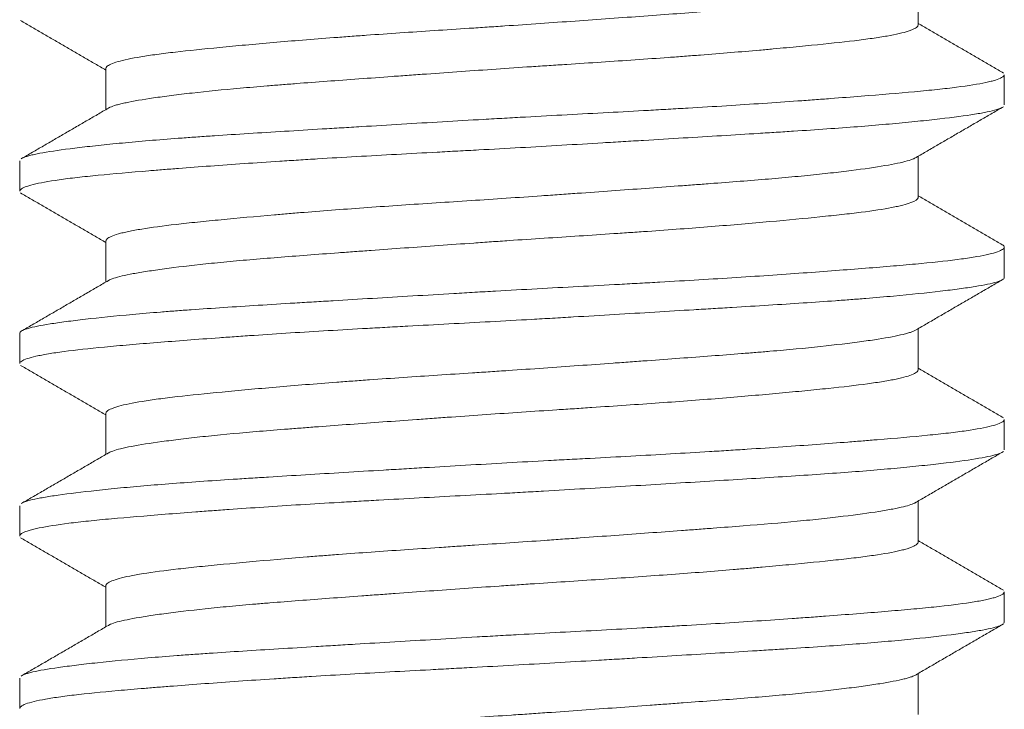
# Model space of a CAD drawing. Header units: millimetres. Extents: x 25 to 1460, y 35 to 806.
# Tile 41 of 46: x 851.77 to 855.77, y 442.68 to 445.48. Entities that reach past the tile are written whole.
import ezdxf

# ---------------------------------------------------------------- set-up
doc = ezdxf.new("R2010")
doc.units = ezdxf.units.MM
doc.layers.add('1', color=7, linetype='Continuous', true_color=0xffffff)

msp = doc.modelspace()

# ---------------------------------------------------------------- linework, layer by layer
at = {"layer": '1', "color": 155, "linetype": 'Continuous', "lineweight": 18}
for p, q in [((855.4177, 445.4558), (855.4177, 445.6228)), ((852.1177, 445.2795), (852.1177, 445.1125)), ((855.7677, 445.1313), (855.7677, 445.2536)), ((851.7677, 444.9037), (851.7677, 444.7817)), ((855.4177, 444.7562), (855.4177, 444.9228)), ((852.1177, 444.579), (852.1177, 444.4125)), ((855.7677, 444.4315), (855.7677, 444.5542)), ((855.4177, 444.0558), (855.4177, 444.2228)), ((851.7677, 444.2037), (851.7677, 444.0811)), ((852.1177, 443.8795), (852.1177, 443.7125)), ((855.7677, 443.7316), (855.7677, 443.8536)), ((851.7677, 443.504), (851.7677, 443.3817)), ((855.4177, 443.3559), (855.4177, 443.5228)), ((852.1177, 443.1792), (852.1177, 443.0125)), ((855.7677, 443.0312), (855.7677, 443.1539)), ((855.7677, 443.0308), (855.7665, 443.0272)), ((855.4177, 442.6561), (855.4177, 442.8228)), ((851.7677, 442.8036), (851.7677, 442.6815))]:
    msp.add_line(p, q, dxfattribs=at)
for points, knots in [([(855.4069, 445.6165), (855.3964, 445.6105), (855.3786, 445.6047), (855.3465, 445.5971), (855.3393, 445.5955), (855.3239, 445.5924), (855.3157, 445.5908), (855.2898, 445.5859), (855.2706, 445.5827), (855.2076, 445.573), (855.1583, 445.5663), (855.0873, 445.5579), (855.0726, 445.5562), (855.0425, 445.5528), (855.0271, 445.5511), (854.9798, 445.5461), (854.9468, 445.5429), (854.8437, 445.5333), (854.7693, 445.5271), (854.6689, 445.5192), (854.6486, 445.5176), (854.6075, 445.5145), (854.5867, 445.5129), (854.5238, 445.5082), (854.4382, 445.5018), (854.3493, 445.4953), (854.2586, 445.4887), (854.2124, 445.4854), (854.0716, 445.4752), (853.977, 445.4685), (853.8341, 445.4585), (853.7863, 445.4552), (853.7144, 445.4504), (853.6904, 445.4488), (853.6423, 445.4456), (853.6181, 445.4441), (853.498, 445.4362), (853.4041, 445.43), (853.2664, 445.4207), (853.1983, 445.416), (853.1315, 445.4111), (853.0872, 445.4079), (853.0652, 445.4062), (852.9569, 445.398), (852.875, 445.3914), (852.7591, 445.3813), (852.7029, 445.3763), (852.6494, 445.3713), (852.6143, 445.368), (852.5971, 445.3664), (852.5135, 445.3583), (852.4534, 445.3521), (852.3732, 445.3428), (852.3482, 445.3397), (852.3131, 445.3349), (852.3019, 445.3333), (852.2803, 445.3301), (852.27, 445.3285), (852.2211, 445.3204), (852.1901, 445.3139), (852.1553, 445.3038), (852.1457, 445.3005), (852.1344, 445.2954), (852.1311, 445.2937), (852.1256, 445.2903), (852.1234, 445.2886), (852.1189, 445.2841), (852.1176, 445.2813), (852.1177, 445.2786)], [0, 0, 0, 0, 0.054788, 0.054788, 0.069176, 0.069176, 0.083564, 0.083564, 0.112339, 0.112339, 0.16989, 0.16989, 0.184277, 0.184277, 0.198665, 0.198665, 0.22744, 0.22744, 0.284991, 0.284991, 0.299378, 0.299378, 0.313766, 0.313766, 0.342541, 0.371317, 0.371317, 0.400092, 0.400092, 0.457643, 0.457643, 0.486418, 0.486418, 0.500806, 0.500806, 0.515193, 0.515193, 0.572744, 0.572744, 0.601519, 0.615907, 0.615907, 0.630295, 0.630295, 0.687845, 0.687845, 0.716621, 0.731008, 0.731008, 0.745396, 0.745396, 0.802947, 0.802947, 0.831722, 0.831722, 0.84611, 0.84611, 0.860497, 0.860497, 0.918048, 0.918048, 0.946823, 0.946823, 0.961211, 0.961211, 0.975599, 0.975599, 1, 1, 1, 1]), ([(852.1297, 445.1194), (852.1311, 445.1202), (852.1327, 445.121), (852.1412, 445.1249), (852.1544, 445.1295), (852.1723, 445.1342), (852.1852, 445.1373), (852.1922, 445.1389), (852.2296, 445.1468), (852.267, 445.1532), (852.3341, 445.163), (852.3583, 445.1663), (852.4105, 445.173), (852.4387, 445.1764), (852.5272, 445.1864), (852.5921, 445.1929), (852.6981, 445.2024), (852.7349, 445.2055), (852.7923, 445.2102), (852.8119, 445.2118), (852.8515, 445.2149), (852.8716, 445.2165), (852.973, 445.2243), (853.0576, 445.2306), (853.1899, 445.2402), (853.2349, 445.2435), (853.3038, 445.2485), (853.327, 445.2502), (853.3735, 445.2535), (853.3968, 445.2552), (853.5135, 445.2636), (853.6079, 445.2703), (853.7507, 445.2801), (853.7985, 445.2834), (853.8706, 445.2882), (853.8946, 445.2897), (853.9424, 445.2929), (853.9662, 445.2944), (854.0845, 445.3022), (854.1773, 445.3083), (854.3136, 445.3177), (854.3585, 445.3209), (854.4252, 445.3257), (854.4472, 445.3274), (854.4906, 445.3306), (854.512, 445.3322), (854.6177, 445.3404), (854.6978, 445.3471), (854.7923, 445.3554), (854.8109, 445.3571), (854.8476, 445.3604), (854.8657, 445.3621), (854.9189, 445.367), (854.9528, 445.3703), (855.0493, 445.3798), (855.1072, 445.3859), (855.1714, 445.3937), (855.1839, 445.3953), (855.2079, 445.3984), (855.2195, 445.4), (855.2529, 445.4048), (855.2732, 445.408), (855.328, 445.4176), (855.3568, 445.4242), (855.3829, 445.4326), (855.3877, 445.4343), (855.3961, 445.4376), (855.3999, 445.4393), (855.4095, 445.4444), (855.4137, 445.4477), (855.417, 445.4527), (855.4176, 445.4543), (855.4177, 445.4559)], [0, 0, 0, 0, 0.007366, 0.007366, 0.036142, 0.050529, 0.050529, 0.064917, 0.064917, 0.122468, 0.122468, 0.151243, 0.151243, 0.180018, 0.180018, 0.237569, 0.237569, 0.266344, 0.266344, 0.280732, 0.280732, 0.29512, 0.29512, 0.35267, 0.35267, 0.381446, 0.381446, 0.395833, 0.395833, 0.410221, 0.410221, 0.467772, 0.467772, 0.496547, 0.496547, 0.510935, 0.510935, 0.525322, 0.525322, 0.582873, 0.582873, 0.611648, 0.611648, 0.626036, 0.626036, 0.640424, 0.640424, 0.697974, 0.697974, 0.712362, 0.712362, 0.72675, 0.72675, 0.755525, 0.755525, 0.813076, 0.813076, 0.827463, 0.827463, 0.841851, 0.841851, 0.870626, 0.870626, 0.928177, 0.928177, 0.942564, 0.942564, 0.956952, 0.956952, 0.985727, 0.985727, 1, 1, 1, 1]), ([(851.7781, 444.9153), (851.782, 444.9174), (851.787, 444.9194), (851.7977, 444.923), (851.8028, 444.9245), (851.8141, 444.9274), (851.8204, 444.929), (851.8411, 444.9335), (851.8571, 444.9365), (851.9118, 444.9457), (851.957, 444.9519), (852.0243, 444.96), (852.0383, 444.9616), (852.0674, 444.9648), (852.0825, 444.9665), (852.1295, 444.9714), (852.1626, 444.9747), (852.2672, 444.9845), (852.3439, 444.9909), (852.4485, 444.9986), (852.4698, 445.0001), (852.5134, 445.0032), (852.5357, 445.0047), (852.6037, 445.0092), (852.6501, 445.0122), (852.7929, 445.0213), (852.8924, 445.0273), (853.0224, 445.0352), (853.0487, 445.0368), (853.1018, 445.04), (853.1286, 445.0416), (853.2099, 445.0465), (853.2644, 445.0498), (853.429, 445.0596), (853.5401, 445.0662), (853.6807, 445.0743), (853.7089, 445.0759), (853.7655, 445.0791), (853.7939, 445.0807), (853.8792, 445.0854), (853.9356, 445.0884), (854.1035, 445.0974), (854.2136, 445.1033), (854.349, 445.1108), (854.3759, 445.1123), (854.4296, 445.1154), (854.4564, 445.117), (854.5361, 445.1216), (854.588, 445.1248), (854.74, 445.1343), (854.8366, 445.1408), (854.9513, 445.149), (854.9739, 445.1506), (855.0186, 445.1539), (855.0407, 445.1555), (855.1057, 445.1605), (855.1472, 445.1637), (855.2662, 445.1731), (855.3383, 445.179), (855.4194, 445.1865), (855.4352, 445.188), (855.4658, 445.1911), (855.4807, 445.1926), (855.5237, 445.1972), (855.55, 445.2002), (855.6225, 445.2095), (855.662, 445.2159), (855.7002, 445.224), (855.7073, 445.2256), (855.7204, 445.2289), (855.7264, 445.2306), (855.7425, 445.2356), (855.7508, 445.2389), (855.7639, 445.2462), (855.7676, 445.2501), (855.7677, 445.2539)], [0, 0, 0, 0, 0.019162, 0.019162, 0.033088, 0.033088, 0.047014, 0.047014, 0.074866, 0.074866, 0.13057, 0.13057, 0.144496, 0.144496, 0.158422, 0.158422, 0.186275, 0.186275, 0.241979, 0.241979, 0.255905, 0.255905, 0.269831, 0.269831, 0.297683, 0.297683, 0.353387, 0.353387, 0.367313, 0.367313, 0.381239, 0.381239, 0.409091, 0.409091, 0.464795, 0.464795, 0.478721, 0.478721, 0.492647, 0.492647, 0.520499, 0.520499, 0.576203, 0.576203, 0.590129, 0.590129, 0.604055, 0.604055, 0.631907, 0.631907, 0.687611, 0.687611, 0.701537, 0.701537, 0.715463, 0.715463, 0.743316, 0.743316, 0.79902, 0.79902, 0.812946, 0.812946, 0.826872, 0.826872, 0.854724, 0.854724, 0.910428, 0.910428, 0.924354, 0.924354, 0.93828, 0.93828, 0.966132, 0.966132, 1, 1, 1, 1]), ([(855.7579, 445.1203), (855.7512, 445.1167), (855.7412, 445.1131), (855.7165, 445.1066), (855.703, 445.1036), (855.679, 445.099), (855.6704, 445.0975), (855.6522, 445.0944), (855.6425, 445.0928), (855.5915, 445.0851), (855.5422, 445.0788), (855.4556, 445.069), (855.4247, 445.0658), (855.375, 445.0608), (855.3578, 445.0592), (855.3228, 445.0559), (855.3049, 445.0542), (855.2131, 445.0461), (855.1331, 445.0399), (855.0034, 445.0308), (854.9585, 445.0278), (854.8886, 445.0233), (854.8649, 445.0218), (854.817, 445.0187), (854.7928, 445.0172), (854.6707, 445.0096), (854.5691, 445.0035), (854.4109, 444.9939), (854.3572, 444.9907), (854.2751, 444.9858), (854.2475, 444.9841), (854.1923, 444.9808), (854.1646, 444.9792), (854.0261, 444.9709), (853.9144, 444.9643), (853.7456, 444.9548), (853.6892, 444.9517), (853.6042, 444.9471), (853.5758, 444.9456), (853.5194, 444.9426), (853.4914, 444.9411), (853.352, 444.9336), (853.2429, 444.9277), (853.0827, 444.9186), (853.0299, 444.9155), (852.9517, 444.9107), (852.9257, 444.9091), (852.8746, 444.9059), (852.8494, 444.9043), (852.7251, 444.8963), (852.631, 444.8898), (852.4976, 444.88), (852.4545, 444.8767), (852.3918, 444.8719), (852.3713, 444.8703), (852.3312, 444.8671), (852.3117, 444.8655), (852.2165, 444.8578), (852.1479, 444.8519), (852.0564, 444.8429), (852.0278, 444.8399), (851.9879, 444.8353), (851.9751, 444.8337), (851.9506, 444.8306), (851.939, 444.829), (851.8837, 444.8212), (851.8486, 444.8148), (851.8094, 444.8049), (851.7986, 444.8016), (851.7859, 444.7967), (851.7822, 444.795), (851.7762, 444.7917), (851.7737, 444.7901), (851.7691, 444.7859), (851.7677, 444.7835), (851.7677, 444.7811)], [0, 0, 0, 0, 0.033363, 0.033363, 0.061165, 0.061165, 0.075067, 0.075067, 0.088968, 0.088968, 0.144573, 0.144573, 0.172375, 0.172375, 0.186277, 0.186277, 0.200178, 0.200178, 0.255783, 0.255783, 0.283585, 0.283585, 0.297487, 0.297487, 0.311388, 0.311388, 0.366993, 0.366993, 0.394795, 0.394795, 0.408697, 0.408697, 0.422598, 0.422598, 0.478203, 0.478203, 0.506005, 0.506005, 0.519907, 0.519907, 0.533808, 0.533808, 0.589413, 0.589413, 0.617215, 0.617215, 0.631117, 0.631117, 0.645018, 0.645018, 0.700623, 0.700623, 0.728425, 0.728425, 0.742327, 0.742327, 0.756228, 0.756228, 0.811833, 0.811833, 0.839635, 0.839635, 0.853536, 0.853536, 0.867438, 0.867438, 0.923043, 0.923043, 0.950845, 0.950845, 0.964746, 0.964746, 0.978648, 0.978648, 1, 1, 1, 1]), ([(855.4066, 444.9163), (855.4047, 444.9153), (855.4026, 444.9142), (855.3967, 444.9116), (855.3926, 444.91), (855.3791, 444.9053), (855.368, 444.9023), (855.3289, 444.8929), (855.2949, 444.8865), (855.2105, 444.8734), (855.1613, 444.8667), (855.0775, 444.8567), (855.033, 444.8517), (854.9847, 444.8467), (854.9517, 444.8434), (854.9347, 444.8417), (854.848, 444.8336), (854.7737, 444.8274), (854.6552, 444.8181), (854.5942, 444.8134), (854.5304, 444.8087), (854.4873, 444.8055), (854.4654, 444.8038), (854.3553, 444.7957), (854.265, 444.7892), (854.1261, 444.7792), (854.0558, 444.7741), (853.9843, 444.7691), (853.9363, 444.7657), (853.9122, 444.764), (853.7921, 444.7556), (853.6965, 444.7492), (853.5539, 444.7398), (853.5065, 444.7367), (853.4119, 444.7305), (853.3646, 444.7274), (853.2257, 444.7179), (853.1364, 444.7116), (853.0073, 444.7018), (852.9651, 444.6985), (852.903, 444.6935), (852.8824, 444.6918), (852.842, 444.6885), (852.8222, 444.6868), (852.7248, 444.6784), (852.6525, 444.6717), (852.5524, 444.6621), (852.5204, 444.6589), (852.4746, 444.6542), (852.4597, 444.6526), (852.4308, 444.6494), (852.4169, 444.6479), (852.3494, 444.64), (852.3027, 444.6338), (852.2438, 444.6242), (852.2259, 444.6209), (852.202, 444.6159), (852.1945, 444.6143), (852.1807, 444.6109), (852.1743, 444.6093), (852.1448, 444.6009), (852.1295, 444.5941), (852.1191, 444.5844), (852.1175, 444.5814), (852.1178, 444.5784)], [0, 0, 0, 0, 0.009784, 0.009784, 0.024171, 0.024171, 0.052947, 0.052947, 0.110497, 0.110497, 0.168048, 0.168048, 0.196823, 0.211211, 0.211211, 0.225599, 0.225599, 0.283149, 0.283149, 0.311924, 0.326312, 0.326312, 0.3407, 0.3407, 0.39825, 0.39825, 0.427026, 0.441413, 0.441413, 0.455801, 0.455801, 0.513352, 0.513352, 0.542127, 0.542127, 0.570902, 0.570902, 0.628453, 0.628453, 0.657228, 0.657228, 0.671616, 0.671616, 0.686004, 0.686004, 0.743554, 0.743554, 0.77233, 0.77233, 0.786717, 0.786717, 0.801105, 0.801105, 0.858656, 0.858656, 0.887431, 0.887431, 0.901819, 0.901819, 0.916206, 0.916206, 0.973757, 0.973757, 1, 1, 1, 1]), ([(852.1293, 444.4192), (852.1301, 444.4196), (852.1309, 444.4201), (852.1349, 444.4221), (852.1386, 444.4236), (852.1594, 444.4314), (852.184, 444.4376), (852.2326, 444.447), (852.2508, 444.4502), (852.2911, 444.4567), (852.3133, 444.46), (852.385, 444.47), (852.4393, 444.4767), (852.5307, 444.4866), (852.5628, 444.4899), (852.6135, 444.4948), (852.6309, 444.4964), (852.6663, 444.4996), (852.6842, 444.5012), (852.7756, 444.509), (852.8533, 444.5151), (852.9766, 444.5245), (853.0189, 444.5277), (853.084, 444.5325), (853.1061, 444.5341), (853.1504, 444.5373), (853.1727, 444.539), (853.2847, 444.5471), (853.3764, 444.5538), (853.517, 444.5638), (853.5643, 444.5672), (853.6361, 444.5722), (853.6602, 444.5739), (853.7081, 444.5772), (853.732, 444.5789), (853.8514, 444.587), (853.9462, 444.5931), (854.0873, 444.6024), (854.1341, 444.6055), (854.2041, 444.6102), (854.2272, 444.6118), (854.2731, 444.6149), (854.2958, 444.6165), (854.4083, 444.6244), (854.4948, 444.6308), (854.6194, 444.6407), (854.6602, 444.644), (854.7397, 444.6508), (854.778, 444.6541), (854.8885, 444.6641), (854.9565, 444.6705), (855.0343, 444.6784), (855.0495, 444.68), (855.0792, 444.6831), (855.0937, 444.6847), (855.1358, 444.6894), (855.162, 444.6925), (855.235, 444.7018), (855.2763, 444.7081), (855.3187, 444.7163), (855.3268, 444.7179), (855.3418, 444.7212), (855.3489, 444.7229), (855.3685, 444.7279), (855.3795, 444.7313), (855.4063, 444.7413), (855.416, 444.748), (855.4177, 444.7551), (855.4177, 444.7557), (855.4177, 444.7562)], [0, 0, 0, 0, 0.004021, 0.004021, 0.018382, 0.018382, 0.075827, 0.075827, 0.10455, 0.10455, 0.133272, 0.133272, 0.190717, 0.190717, 0.219439, 0.219439, 0.233801, 0.233801, 0.248162, 0.248162, 0.305607, 0.305607, 0.334329, 0.334329, 0.34869, 0.34869, 0.363051, 0.363051, 0.420496, 0.420496, 0.449219, 0.449219, 0.46358, 0.46358, 0.477941, 0.477941, 0.535386, 0.535386, 0.564108, 0.564108, 0.57847, 0.57847, 0.592831, 0.592831, 0.650276, 0.650276, 0.678998, 0.678998, 0.707721, 0.707721, 0.765165, 0.765165, 0.779527, 0.779527, 0.793888, 0.793888, 0.82261, 0.82261, 0.880055, 0.880055, 0.894416, 0.894416, 0.908778, 0.908778, 0.9375, 0.9375, 0.994945, 0.994945, 1, 1, 1, 1]), ([(851.7677, 444.2038), (851.7677, 444.2045), (851.7678, 444.2051), (851.7687, 444.2089), (851.7719, 444.212), (851.7803, 444.2165), (851.7838, 444.218), (851.7918, 444.221), (851.7963, 444.2225), (851.8221, 444.23), (851.8519, 444.2359), (851.9102, 444.2452), (851.932, 444.2483), (851.9681, 444.2531), (851.9807, 444.2547), (852.0068, 444.2579), (852.0204, 444.2595), (852.0907, 444.2676), (852.1547, 444.2742), (852.2623, 444.2839), (852.3001, 444.2872), (852.3599, 444.2919), (852.3802, 444.2935), (852.4216, 444.2966), (852.4426, 444.2982), (852.5494, 444.3058), (852.6404, 444.3117), (852.7852, 444.3207), (852.8348, 444.3238), (852.9114, 444.3285), (852.9372, 444.33), (852.989, 444.3332), (853.0151, 444.3347), (853.1463, 444.3427), (853.254, 444.3491), (853.4194, 444.359), (853.4752, 444.3623), (853.5599, 444.3673), (853.5882, 444.369), (853.6447, 444.3722), (853.6728, 444.3738), (853.8136, 444.3819), (853.9257, 444.3879), (854.0931, 444.3969), (854.1488, 444.3998), (854.2321, 444.4044), (854.2597, 444.4059), (854.3144, 444.4089), (854.3415, 444.4104), (854.4758, 444.418), (854.5797, 444.4242), (854.73, 444.4338), (854.7792, 444.437), (854.8757, 444.4436), (854.9224, 444.4469), (855.0576, 444.4567), (855.1414, 444.4632), (855.2577, 444.4725), (855.2949, 444.4755), (855.3659, 444.4816), (855.3993, 444.4846), (855.4932, 444.4936), (855.5475, 444.4996), (855.6165, 444.509), (855.6374, 444.5122), (855.6749, 444.5186), (855.6912, 444.5219), (855.7331, 444.5317), (855.7517, 444.5383), (855.7656, 444.5481), (855.7679, 444.5513), (855.7676, 444.5577), (855.765, 444.5608), (855.7601, 444.5638)], [0, 0, 0, 0, 0.005444, 0.005444, 0.031616, 0.031616, 0.044703, 0.044703, 0.057789, 0.057789, 0.110134, 0.110134, 0.136307, 0.136307, 0.149393, 0.149393, 0.162479, 0.162479, 0.214824, 0.214824, 0.240997, 0.240997, 0.254083, 0.254083, 0.267169, 0.267169, 0.319514, 0.319514, 0.345687, 0.345687, 0.358773, 0.358773, 0.371859, 0.371859, 0.424204, 0.424204, 0.450377, 0.450377, 0.463463, 0.463463, 0.476549, 0.476549, 0.528894, 0.528894, 0.555067, 0.555067, 0.568153, 0.568153, 0.58124, 0.58124, 0.633585, 0.633585, 0.659757, 0.659757, 0.68593, 0.68593, 0.738275, 0.738275, 0.764447, 0.764447, 0.79062, 0.79062, 0.842965, 0.842965, 0.869137, 0.869137, 0.89531, 0.89531, 0.947655, 0.947655, 0.973827, 0.973827, 1, 1, 1, 1]), ([(855.7677, 444.4307), (855.7677, 444.4305), (855.7677, 444.4304), (855.7673, 444.4271), (855.7645, 444.4241), (855.7566, 444.4195), (855.7534, 444.418), (855.7457, 444.415), (855.7414, 444.4135), (855.7165, 444.406), (855.6875, 444.4001), (855.6302, 444.3909), (855.6088, 444.3877), (855.5732, 444.383), (855.5608, 444.3814), (855.535, 444.3782), (855.5216, 444.3765), (855.4521, 444.3685), (855.3887, 444.3619), (855.282, 444.3521), (855.2444, 444.3489), (855.1851, 444.3441), (855.1649, 444.3425), (855.1238, 444.3394), (855.1029, 444.3379), (854.9967, 444.3302), (854.9061, 444.3243), (854.762, 444.3153), (854.7125, 444.3122), (854.6362, 444.3076), (854.6105, 444.306), (854.5588, 444.3029), (854.5328, 444.3013), (854.4019, 444.2934), (854.2945, 444.2869), (854.1293, 444.2771), (854.0736, 444.2738), (853.9889, 444.2688), (853.9607, 444.2671), (853.9042, 444.2638), (853.8761, 444.2622), (853.7353, 444.2542), (853.6231, 444.2481), (853.4556, 444.2392), (853.3999, 444.2362), (853.3165, 444.2316), (853.2888, 444.2301), (853.2341, 444.2271), (853.2069, 444.2256), (853.0722, 444.218), (852.9681, 444.2119), (852.8173, 444.2023), (852.7679, 444.1991), (852.6952, 444.1941), (852.6713, 444.1925), (852.6244, 444.1892), (852.6014, 444.1876), (852.4881, 444.1794), (852.4038, 444.1729), (852.2868, 444.1636), (852.2493, 444.1605), (852.1956, 444.1559), (852.1782, 444.1544), (852.1445, 444.1514), (852.1281, 444.1499), (852.0491, 444.1424), (851.9941, 444.1364), (851.9242, 444.127), (851.9029, 444.1239), (851.8743, 444.119), (851.8653, 444.1174), (851.8486, 444.1142), (851.8408, 444.1125), (851.805, 444.1044), (851.7856, 444.0978), (851.7706, 444.088), (851.768, 444.0847), (851.7677, 444.0813), (851.7677, 444.0811), (851.7677, 444.0808)], [0, 0, 0, 0, 0.001293, 0.001293, 0.028233, 0.028233, 0.041703, 0.041703, 0.055172, 0.055172, 0.109052, 0.109052, 0.135991, 0.135991, 0.149461, 0.149461, 0.162931, 0.162931, 0.21681, 0.21681, 0.24375, 0.24375, 0.25722, 0.25722, 0.27069, 0.27069, 0.324569, 0.324569, 0.351509, 0.351509, 0.364978, 0.364978, 0.378448, 0.378448, 0.432328, 0.432328, 0.459267, 0.459267, 0.472737, 0.472737, 0.486207, 0.486207, 0.540086, 0.540086, 0.567026, 0.567026, 0.580496, 0.580496, 0.593966, 0.593966, 0.647845, 0.647845, 0.674784, 0.674784, 0.688254, 0.688254, 0.701724, 0.701724, 0.755603, 0.755603, 0.782543, 0.782543, 0.796013, 0.796013, 0.809483, 0.809483, 0.863362, 0.863362, 0.890302, 0.890302, 0.903772, 0.903772, 0.917241, 0.917241, 0.971121, 0.971121, 0.99806, 0.99806, 1, 1, 1, 1]), ([(855.4074, 444.2168), (855.4029, 444.2142), (855.3935, 444.21), (855.3802, 444.2059), (855.3693, 444.2027), (855.3633, 444.2011), (855.3308, 444.1933), (855.297, 444.1869), (855.2351, 444.1772), (855.2014, 444.1722), (855.1633, 444.1672), (855.1369, 444.1638), (855.1232, 444.1622), (855.0531, 444.1537), (854.9908, 444.147), (854.8885, 444.1374), (854.835, 444.1327), (854.7782, 444.1279), (854.7394, 444.1248), (854.7198, 444.1232), (854.6205, 444.1154), (854.5372, 444.1091), (854.4067, 444.0995), (854.3623, 444.0963), (854.2941, 444.0913), (854.2712, 444.0897), (854.2249, 444.0863), (854.2017, 444.0846), (854.0853, 444.0762), (853.9911, 444.0695), (853.8481, 444.0595), (853.8002, 444.0562), (853.7278, 444.0513), (853.7036, 444.0497), (853.6554, 444.0465), (853.6314, 444.0449), (853.5119, 444.0371), (853.418, 444.031), (853.2797, 444.0216), (853.234, 444.0184), (853.1661, 444.0136), (853.1436, 444.012), (853.0993, 444.0088), (853.0774, 444.0071), (852.9692, 443.999), (852.887, 443.9923), (852.7701, 443.9823), (852.7322, 443.9789), (852.6587, 443.9722), (852.6235, 443.9689), (852.5228, 443.9592), (852.4621, 443.9531), (852.3942, 443.9453), (852.3811, 443.9437), (852.3556, 443.9405), (852.3432, 443.939), (852.3075, 443.9342), (852.2857, 443.931), (852.2262, 443.9214), (852.1944, 443.9148), (852.1643, 443.9065), (852.1588, 443.9048), (852.1488, 443.9014), (852.1443, 443.8997), (852.1323, 443.8946), (852.1265, 443.8912), (852.1194, 443.8848), (852.1177, 443.8819), (852.1177, 443.8789)], [0, 0, 0, 0, 0.024171, 0.038559, 0.038559, 0.052947, 0.052947, 0.110497, 0.110497, 0.139273, 0.15366, 0.15366, 0.168048, 0.168048, 0.225599, 0.225599, 0.254374, 0.268762, 0.268762, 0.283149, 0.283149, 0.3407, 0.3407, 0.369475, 0.369475, 0.383863, 0.383863, 0.39825, 0.39825, 0.455801, 0.455801, 0.484576, 0.484576, 0.498964, 0.498964, 0.513352, 0.513352, 0.570902, 0.570902, 0.599678, 0.599678, 0.614065, 0.614065, 0.628453, 0.628453, 0.686004, 0.686004, 0.714779, 0.714779, 0.743554, 0.743554, 0.801105, 0.801105, 0.815493, 0.815493, 0.82988, 0.82988, 0.858656, 0.858656, 0.916206, 0.916206, 0.930594, 0.930594, 0.944982, 0.944982, 0.973757, 0.973757, 1, 1, 1, 1]), ([(852.129, 443.719), (852.1347, 443.7222), (852.1425, 443.7254), (852.1621, 443.7316), (852.1738, 443.7347), (852.2014, 443.741), (852.2174, 443.7442), (852.2706, 443.7538), (852.3134, 443.7603), (852.3884, 443.7702), (852.4151, 443.7735), (852.4581, 443.7786), (852.4729, 443.7803), (852.5032, 443.7836), (852.5188, 443.7853), (852.5983, 443.7935), (852.6674, 443.7999), (852.7793, 443.8092), (852.818, 443.8123), (852.8781, 443.817), (852.8985, 443.8186), (852.9397, 443.8217), (852.9606, 443.8233), (853.0656, 443.8312), (853.1529, 443.8375), (853.2883, 443.8474), (853.3343, 443.8507), (853.4044, 443.8557), (853.4279, 443.8574), (853.4751, 443.8608), (853.4986, 443.8625), (853.6167, 443.8709), (853.7116, 443.8775), (853.8545, 443.8871), (853.9023, 443.8903), (853.9741, 443.895), (853.998, 443.8965), (854.0453, 443.8996), (854.0689, 443.9012), (854.1859, 443.9089), (854.2771, 443.9151), (854.4105, 443.9246), (854.4544, 443.9279), (854.5408, 443.9344), (854.5828, 443.9377), (854.7051, 443.9477), (854.7818, 443.9544), (854.8716, 443.9626), (854.8893, 443.9643), (854.924, 443.9675), (854.9411, 443.9692), (854.9911, 443.974), (855.0227, 443.9772), (855.1124, 443.9865), (855.1654, 443.9926), (855.2232, 444.0005), (855.2344, 444.0021), (855.2558, 444.0053), (855.2661, 444.0069), (855.2953, 444.0117), (855.3128, 444.015), (855.3592, 444.0248), (855.3822, 444.0315), (855.401, 444.0399), (855.4042, 444.0416), (855.4097, 444.0449), (855.4119, 444.0466), (855.4163, 444.0509), (855.4177, 444.0535), (855.4177, 444.0561)], [0, 0, 0, 0, 0.029412, 0.029412, 0.058134, 0.058134, 0.086857, 0.086857, 0.144301, 0.144301, 0.173024, 0.173024, 0.187385, 0.187385, 0.201746, 0.201746, 0.259191, 0.259191, 0.287914, 0.287914, 0.302275, 0.302275, 0.316636, 0.316636, 0.374081, 0.374081, 0.402803, 0.402803, 0.417165, 0.417165, 0.431526, 0.431526, 0.488971, 0.488971, 0.517693, 0.517693, 0.532054, 0.532054, 0.546415, 0.546415, 0.60386, 0.60386, 0.632583, 0.632583, 0.661305, 0.661305, 0.71875, 0.71875, 0.733111, 0.733111, 0.747472, 0.747472, 0.776195, 0.776195, 0.83364, 0.83364, 0.848001, 0.848001, 0.862362, 0.862362, 0.891085, 0.891085, 0.948529, 0.948529, 0.962891, 0.962891, 0.977252, 0.977252, 1, 1, 1, 1]), ([(851.7784, 443.5155), (851.7855, 443.5192), (851.7962, 443.5228), (851.822, 443.5295), (851.8359, 443.5325), (851.8605, 443.537), (851.8692, 443.5386), (851.8879, 443.5417), (851.8977, 443.5432), (851.9496, 443.551), (851.9996, 443.5573), (852.0871, 443.567), (852.1184, 443.5703), (852.1686, 443.5753), (852.1859, 443.5769), (852.2212, 443.5802), (852.2393, 443.5818), (852.3317, 443.5899), (852.4122, 443.5961), (852.5428, 443.6052), (852.5879, 443.6082), (852.6581, 443.6127), (852.6819, 443.6143), (852.73, 443.6173), (852.7543, 443.6188), (852.8768, 443.6264), (852.9787, 443.6326), (853.1374, 443.6421), (853.1912, 443.6454), (853.2735, 443.6503), (853.3011, 443.6519), (853.3564, 443.6553), (853.3841, 443.6569), (853.5228, 443.6652), (853.6345, 443.6717), (853.8033, 443.6812), (853.8598, 443.6843), (853.9448, 443.6889), (853.9732, 443.6904), (854.0294, 443.6934), (854.0574, 443.6949), (854.1966, 443.7024), (854.3056, 443.7083), (854.4654, 443.7175), (854.5181, 443.7206), (854.5962, 443.7253), (854.622, 443.7269), (854.6729, 443.7301), (854.698, 443.7317), (854.8218, 443.7398), (854.9156, 443.7463), (855.0483, 443.7561), (855.0912, 443.7593), (855.1535, 443.7642), (855.1739, 443.7658), (855.2136, 443.7689), (855.233, 443.7705), (855.3275, 443.7782), (855.3954, 443.7841), (855.486, 443.7931), (855.5143, 443.7961), (855.5537, 443.8008), (855.5664, 443.8023), (855.5904, 443.8054), (855.6019, 443.807), (855.6563, 443.8149), (855.6907, 443.8213), (855.7288, 443.8311), (855.7392, 443.8344), (855.7514, 443.8394), (855.7548, 443.8411), (855.7605, 443.8444), (855.7627, 443.846), (855.7666, 443.8498), (855.7677, 443.852), (855.7677, 443.8541)], [0, 0, 0, 0, 0.034314, 0.034314, 0.062166, 0.062166, 0.076092, 0.076092, 0.090018, 0.090018, 0.145722, 0.145722, 0.173574, 0.173574, 0.1875, 0.1875, 0.201426, 0.201426, 0.25713, 0.25713, 0.284982, 0.284982, 0.298908, 0.298908, 0.312834, 0.312834, 0.368538, 0.368538, 0.39639, 0.39639, 0.410316, 0.410316, 0.424242, 0.424242, 0.479947, 0.479947, 0.507799, 0.507799, 0.521725, 0.521725, 0.535651, 0.535651, 0.591355, 0.591355, 0.619207, 0.619207, 0.633133, 0.633133, 0.647059, 0.647059, 0.702763, 0.702763, 0.730615, 0.730615, 0.744541, 0.744541, 0.758467, 0.758467, 0.814171, 0.814171, 0.842023, 0.842023, 0.855949, 0.855949, 0.869875, 0.869875, 0.925579, 0.925579, 0.953431, 0.953431, 0.967357, 0.967357, 0.981283, 0.981283, 1, 1, 1, 1]), ([(855.7582, 443.7204), (855.7546, 443.7185), (855.75, 443.7165), (855.7358, 443.7115), (855.7248, 443.7086), (855.6979, 443.7025), (855.6823, 443.6995), (855.6286, 443.6903), (855.5842, 443.6841), (855.5044, 443.6745), (855.4756, 443.6712), (855.4136, 443.6646), (855.3808, 443.6613), (855.2771, 443.6515), (855.2009, 443.6451), (855.0762, 443.6359), (855.0329, 443.6329), (854.9427, 443.6268), (854.8964, 443.6238), (854.7543, 443.6147), (854.6551, 443.6087), (854.4996, 443.5993), (854.4466, 443.5961), (854.3385, 443.5896), (854.284, 443.5863), (854.1197, 443.5765), (854.0087, 443.5699), (853.8681, 443.5618), (853.8399, 443.5601), (853.7834, 443.5569), (853.7549, 443.5554), (853.6696, 443.5507), (853.6132, 443.5476), (853.4452, 443.5386), (853.3349, 443.5327), (853.1993, 443.5252), (853.1723, 443.5237), (853.1185, 443.5206), (853.0917, 443.5191), (853.0118, 443.5144), (852.9597, 443.5113), (852.8072, 443.5018), (852.7102, 443.4953), (852.595, 443.4871), (852.5722, 443.4855), (852.5273, 443.4822), (852.5052, 443.4805), (852.4397, 443.4756), (852.398, 443.4724), (852.2782, 443.4629), (852.2055, 443.457), (852.1236, 443.4495), (852.1077, 443.448), (852.0768, 443.4449), (852.0618, 443.4434), (852.0183, 443.4388), (851.9915, 443.4358), (851.918, 443.4265), (851.8779, 443.4202), (851.8387, 443.4121), (851.8314, 443.4104), (851.818, 443.4071), (851.8119, 443.4055), (851.7952, 443.4005), (851.7865, 443.3972), (851.7716, 443.3894), (851.7674, 443.385), (851.7677, 443.3806)], [0, 0, 0, 0, 0.018206, 0.018206, 0.045959, 0.045959, 0.073712, 0.073712, 0.129218, 0.129218, 0.156972, 0.156972, 0.184725, 0.184725, 0.240231, 0.240231, 0.267984, 0.267984, 0.295737, 0.295737, 0.351243, 0.351243, 0.378996, 0.378996, 0.40675, 0.40675, 0.462256, 0.462256, 0.476132, 0.476132, 0.490009, 0.490009, 0.517762, 0.517762, 0.573268, 0.573268, 0.587145, 0.587145, 0.601021, 0.601021, 0.628774, 0.628774, 0.684281, 0.684281, 0.698157, 0.698157, 0.712034, 0.712034, 0.739787, 0.739787, 0.795293, 0.795293, 0.80917, 0.80917, 0.823046, 0.823046, 0.850799, 0.850799, 0.906306, 0.906306, 0.920182, 0.920182, 0.934059, 0.934059, 0.961812, 0.961812, 1, 1, 1, 1]), ([(855.4071, 443.5166), (855.3974, 443.511), (855.3813, 443.5056), (855.3461, 443.4969), (855.3314, 443.4938), (855.3063, 443.489), (855.2974, 443.4874), (855.2786, 443.4841), (855.2688, 443.4825), (855.2172, 443.4743), (855.1689, 443.4677), (855.086, 443.4577), (855.0565, 443.4543), (855.0097, 443.4493), (854.9936, 443.4476), (854.9608, 443.4443), (854.944, 443.4426), (854.8586, 443.4345), (854.785, 443.4284), (854.667, 443.419), (854.6263, 443.4159), (854.5634, 443.4111), (854.5421, 443.4095), (854.4991, 443.4063), (854.4775, 443.4047), (854.3685, 443.3967), (854.2786, 443.3902), (854.1397, 443.3802), (854.0927, 443.3768), (854.0212, 443.3717), (853.9973, 443.37), (853.9495, 443.3666), (853.9256, 443.3649), (853.8062, 443.3566), (853.7107, 443.3501), (853.5915, 443.3423), (853.5676, 443.3407), (853.5199, 443.3376), (853.496, 443.336), (853.4246, 443.3313), (853.3777, 443.3282), (853.2392, 443.3189), (853.1496, 443.3126), (853.0412, 443.3044), (853.0197, 443.3028), (852.9771, 443.2995), (852.9559, 443.2978), (852.8933, 443.2928), (852.853, 443.2894), (852.7359, 443.2794), (852.663, 443.2727), (852.5786, 443.2646), (852.562, 443.263), (852.5295, 443.2598), (852.5136, 443.2582), (852.4674, 443.2534), (852.4384, 443.2503), (852.3568, 443.241), (852.3094, 443.2348), (852.2591, 443.2267), (852.2495, 443.2251), (852.2312, 443.2218), (852.2225, 443.2202), (852.1982, 443.2152), (852.184, 443.2119), (852.1476, 443.2019), (852.1314, 443.1951), (852.1214, 443.1867), (852.1199, 443.1851), (852.1181, 443.1818), (852.1177, 443.1803), (852.1177, 443.1787)], [0, 0, 0, 0, 0.051105, 0.051105, 0.07988, 0.07988, 0.094268, 0.094268, 0.108656, 0.108656, 0.166206, 0.166206, 0.194982, 0.194982, 0.209369, 0.209369, 0.223757, 0.223757, 0.281308, 0.281308, 0.310083, 0.310083, 0.324471, 0.324471, 0.338858, 0.338858, 0.396409, 0.396409, 0.425184, 0.425184, 0.439572, 0.439572, 0.453959, 0.453959, 0.51151, 0.51151, 0.525898, 0.525898, 0.540285, 0.540285, 0.569061, 0.569061, 0.626611, 0.626611, 0.640999, 0.640999, 0.655387, 0.655387, 0.684162, 0.684162, 0.741713, 0.741713, 0.7561, 0.7561, 0.770488, 0.770488, 0.799263, 0.799263, 0.856814, 0.856814, 0.871202, 0.871202, 0.885589, 0.885589, 0.914365, 0.914365, 0.971915, 0.971915, 0.986303, 0.986303, 1, 1, 1, 1]), ([(852.1296, 443.0194), (852.1316, 443.0204), (852.1338, 443.0215), (852.1434, 443.0257), (852.1527, 443.0288), (852.1865, 443.0382), (852.2168, 443.0444), (852.2738, 443.054), (852.2947, 443.0573), (852.329, 443.0622), (852.341, 443.0639), (852.3658, 443.0672), (852.3786, 443.0689), (852.4446, 443.0773), (852.5038, 443.0839), (852.6019, 443.0937), (852.6362, 443.0969), (852.6901, 443.1017), (852.7085, 443.1033), (852.7458, 443.1064), (852.7647, 443.108), (852.8607, 443.1158), (852.9417, 443.1219), (853.0693, 443.1314), (853.1129, 443.1346), (853.1799, 443.1395), (853.2026, 443.1411), (853.2479, 443.1444), (853.2707, 443.1461), (853.385, 443.1544), (853.4781, 443.1611), (853.6201, 443.1711), (853.6678, 443.1744), (853.7399, 443.1794), (853.7641, 443.181), (853.812, 443.1843), (853.8359, 443.1859), (853.955, 443.1937), (854.0492, 443.1998), (854.1885, 443.2091), (854.2347, 443.2122), (854.3263, 443.2186), (854.3712, 443.2218), (854.5028, 443.2314), (854.5867, 443.2379), (854.6867, 443.2463), (854.7065, 443.2479), (854.7455, 443.2513), (854.7648, 443.253), (854.8217, 443.258), (854.8581, 443.2613), (854.9626, 443.2712), (855.0263, 443.2774), (855.0984, 443.2852), (855.1124, 443.2867), (855.1397, 443.2899), (855.1529, 443.2914), (855.1912, 443.2961), (855.2148, 443.2993), (855.2799, 443.3087), (855.3158, 443.3152), (855.3511, 443.3234), (855.3577, 443.3251), (855.3699, 443.3285), (855.3755, 443.3302), (855.3907, 443.3352), (855.3987, 443.3386), (855.4131, 443.3466), (855.4175, 443.3513), (855.4177, 443.3558)], [0, 0, 0, 0, 0.009899, 0.009899, 0.038674, 0.038674, 0.096225, 0.096225, 0.125, 0.125, 0.139388, 0.139388, 0.153775, 0.153775, 0.211326, 0.211326, 0.240101, 0.240101, 0.254489, 0.254489, 0.268877, 0.268877, 0.326427, 0.326427, 0.355203, 0.355203, 0.36959, 0.36959, 0.383978, 0.383978, 0.441529, 0.441529, 0.470304, 0.470304, 0.484692, 0.484692, 0.499079, 0.499079, 0.55663, 0.55663, 0.585405, 0.585405, 0.61418, 0.61418, 0.671731, 0.671731, 0.686119, 0.686119, 0.700506, 0.700506, 0.729282, 0.729282, 0.786832, 0.786832, 0.80122, 0.80122, 0.815608, 0.815608, 0.844383, 0.844383, 0.901934, 0.901934, 0.916321, 0.916321, 0.930709, 0.930709, 0.959484, 0.959484, 1, 1, 1, 1]), ([(851.7779, 442.8152), (851.7809, 442.8168), (851.7846, 442.8184), (851.7932, 442.8215), (851.798, 442.823), (851.8086, 442.826), (851.8145, 442.8275), (851.8469, 442.835), (851.8818, 442.8411), (851.9474, 442.8504), (851.9716, 442.8536), (852.0112, 442.8584), (852.025, 442.8601), (852.0536, 442.8633), (852.0683, 442.8649), (852.1444, 442.8731), (852.2127, 442.8797), (852.3263, 442.8893), (852.366, 442.8925), (852.4283, 442.8971), (852.4497, 442.8987), (852.4929, 442.9017), (852.5148, 442.9033), (852.6261, 442.9108), (852.7201, 442.9167), (852.8686, 442.9259), (852.9194, 442.929), (852.9974, 442.9337), (853.0238, 442.9353), (853.0768, 442.9385), (853.1034, 442.9401), (853.2372, 442.9481), (853.3462, 442.9547), (853.5129, 442.9645), (853.5689, 442.9678), (853.6538, 442.9728), (853.6823, 442.9744), (853.739, 442.9776), (853.7673, 442.9792), (853.9084, 442.987), (854.0201, 442.9929), (854.186, 443.0019), (854.2411, 443.0048), (854.3232, 443.0094), (854.3505, 443.0109), (854.4046, 443.014), (854.4313, 443.0155), (854.5637, 443.0232), (854.6655, 443.0295), (854.8118, 443.0392), (854.8595, 443.0425), (854.9295, 443.0474), (854.9526, 443.0491), (854.9978, 443.0524), (855.02, 443.054), (855.1287, 443.0622), (855.2089, 443.0684), (855.3191, 443.0776), (855.3542, 443.0806), (855.4041, 443.0851), (855.4203, 443.0866), (855.4516, 443.0897), (855.4667, 443.0912), (855.5395, 443.0987), (855.589, 443.1048), (855.6506, 443.1143), (855.6689, 443.1175), (855.6931, 443.1224), (855.7007, 443.1241), (855.7145, 443.1274), (855.7208, 443.129), (855.7493, 443.1373), (855.7626, 443.1439), (855.7672, 443.1515), (855.7676, 443.1526), (855.7677, 443.1538)], [0, 0, 0, 0, 0.014929, 0.014929, 0.028855, 0.028855, 0.042781, 0.042781, 0.098485, 0.098485, 0.126337, 0.126337, 0.140263, 0.140263, 0.154189, 0.154189, 0.209893, 0.209893, 0.237745, 0.237745, 0.251671, 0.251671, 0.265597, 0.265597, 0.321301, 0.321301, 0.349153, 0.349153, 0.363079, 0.363079, 0.377005, 0.377005, 0.432709, 0.432709, 0.460561, 0.460561, 0.474488, 0.474488, 0.488414, 0.488414, 0.544118, 0.544118, 0.57197, 0.57197, 0.585896, 0.585896, 0.599822, 0.599822, 0.655526, 0.655526, 0.683378, 0.683378, 0.697304, 0.697304, 0.71123, 0.71123, 0.766934, 0.766934, 0.794786, 0.794786, 0.808712, 0.808712, 0.822638, 0.822638, 0.878342, 0.878342, 0.906194, 0.906194, 0.92012, 0.92012, 0.934046, 0.934046, 0.98975, 0.98975, 1, 1, 1, 1]), ([(855.7587, 443.0207), (855.7565, 443.0195), (855.7539, 443.0182), (855.7362, 443.011), (855.7124, 443.0051), (855.6709, 442.9975), (855.662, 442.996), (855.6431, 442.9929), (855.633, 442.9914), (855.6011, 442.9867), (855.5777, 442.9835), (855.5015, 442.9739), (855.4425, 442.9674), (855.3587, 442.9592), (855.3414, 442.9576), (855.3058, 442.9543), (855.2875, 442.9527), (855.2311, 442.9478), (855.192, 442.9446), (855.0701, 442.9353), (854.9828, 442.9294), (854.8661, 442.9218), (854.8424, 442.9203), (854.7942, 442.9173), (854.7696, 442.9158), (854.6952, 442.9112), (854.6448, 442.9081), (854.491, 442.8988), (854.3853, 442.8924), (854.2489, 442.8842), (854.2215, 442.8826), (854.1661, 442.8793), (854.1382, 442.8776), (854.0542, 442.8726), (853.9982, 442.8693), (853.83, 442.8595), (853.7178, 442.8533), (853.5773, 442.8457), (853.5492, 442.8442), (853.4929, 442.8412), (853.4647, 442.8396), (853.3806, 442.8351), (853.3254, 442.8321), (853.1618, 442.8231), (853.0558, 442.8171), (852.9271, 442.8092), (852.9015, 442.8076), (852.8508, 442.8044), (852.8256, 442.8028), (852.751, 442.7979), (852.7027, 442.7947), (852.5624, 442.7849), (852.4747, 442.7783), (852.3723, 442.7703), (852.3522, 442.7688), (852.3127, 442.7656), (852.2933, 442.7641), (852.2367, 442.7594), (852.2009, 442.7564), (852.0997, 442.7474), (852.0401, 442.7415), (851.9757, 442.7338), (851.9634, 442.7322), (851.9396, 442.7291), (851.9282, 442.7275), (851.8959, 442.7228), (851.8767, 442.7196), (851.8261, 442.7099), (851.8015, 442.7033), (851.7824, 442.6951), (851.7792, 442.6934), (851.7739, 442.6901), (851.7718, 442.6885), (851.7686, 442.6849), (851.7677, 442.6829), (851.7677, 442.6809)], [0, 0, 0, 0, 0.011545, 0.011545, 0.067052, 0.067052, 0.080928, 0.080928, 0.094805, 0.094805, 0.122558, 0.122558, 0.178064, 0.178064, 0.19194, 0.19194, 0.205817, 0.205817, 0.23357, 0.23357, 0.289076, 0.289076, 0.302953, 0.302953, 0.316829, 0.316829, 0.344583, 0.344583, 0.400089, 0.400089, 0.413965, 0.413965, 0.427842, 0.427842, 0.455595, 0.455595, 0.511101, 0.511101, 0.524978, 0.524978, 0.538854, 0.538854, 0.566607, 0.566607, 0.622114, 0.622114, 0.63599, 0.63599, 0.649867, 0.649867, 0.67762, 0.67762, 0.733126, 0.733126, 0.747003, 0.747003, 0.760879, 0.760879, 0.788632, 0.788632, 0.844139, 0.844139, 0.858015, 0.858015, 0.871892, 0.871892, 0.899645, 0.899645, 0.955151, 0.955151, 0.969028, 0.969028, 0.982904, 0.982904, 1, 1, 1, 1]), ([(855.4069, 442.8165), (855.403, 442.8143), (855.3981, 442.8121), (855.3878, 442.8083), (855.383, 442.8067), (855.3724, 442.8036), (855.3666, 442.802), (855.3353, 442.7942), (855.3024, 442.7879), (855.2415, 442.7781), (855.2192, 442.7748), (855.1828, 442.7698), (855.1702, 442.7681), (855.1442, 442.7648), (855.1309, 442.7631), (855.0619, 442.7547), (855.0004, 442.748), (854.8986, 442.7383), (854.8631, 442.7351), (854.7888, 442.7288), (854.7505, 442.7257), (854.6326, 442.7163), (854.5499, 442.7101), (854.4411, 442.7021), (854.4191, 442.7004), (854.3746, 442.6972), (854.352, 442.6955), (854.2838, 442.6906), (854.238, 442.6872), (854.0993, 442.6772), (854.0052, 442.6705), (853.8857, 442.6621), (853.8617, 442.6604), (853.8135, 442.6571), (853.7892, 442.6555), (853.7168, 442.6506), (853.6689, 442.6474), (853.526, 442.638), (853.4319, 442.6319), (853.3159, 442.6241), (853.2928, 442.6225), (853.2467, 442.6193), (853.2237, 442.6177), (853.1559, 442.6129), (853.1116, 442.6097), (852.9818, 442.6), (852.899, 442.5933), (852.7809, 442.5832), (852.7424, 442.5798), (852.6687, 442.5732), (852.6335, 442.5699), (852.5323, 442.5602), (852.4708, 442.554), (852.4018, 442.5461), (852.3883, 442.5446), (852.3624, 442.5414), (852.3499, 442.5398), (852.3139, 442.5351), (852.2919, 442.5319), (852.2314, 442.5223), (852.1987, 442.5158), (852.1675, 442.5074), (852.1618, 442.5057), (852.1514, 442.5023), (852.1467, 442.5006), (852.1343, 442.4956), (852.1281, 442.4922), (852.1196, 442.4854), (852.1176, 442.482), (852.1177, 442.4786)], [0, 0, 0, 0, 0.020488, 0.020488, 0.034876, 0.034876, 0.049263, 0.049263, 0.106814, 0.106814, 0.135589, 0.135589, 0.149977, 0.149977, 0.164365, 0.164365, 0.221915, 0.221915, 0.250691, 0.250691, 0.279466, 0.279466, 0.337017, 0.337017, 0.351404, 0.351404, 0.365792, 0.365792, 0.394567, 0.394567, 0.452118, 0.452118, 0.466506, 0.466506, 0.480893, 0.480893, 0.509669, 0.509669, 0.567219, 0.567219, 0.581607, 0.581607, 0.595994, 0.595994, 0.62477, 0.62477, 0.68232, 0.68232, 0.711096, 0.711096, 0.739871, 0.739871, 0.797422, 0.797422, 0.811809, 0.811809, 0.826197, 0.826197, 0.854972, 0.854972, 0.912523, 0.912523, 0.926911, 0.926911, 0.941298, 0.941298, 0.970074, 0.970074, 1, 1, 1, 1])]:
    msp.add_open_spline(points, degree=3, knots=knots, dxfattribs=at)
for points in [[(851.7711, 445.474), (851.9445, 445.3735), (852.1177, 445.2728)], [(855.7652, 445.2608), (855.5915, 445.3616), (855.4177, 445.4625)], [(852.1337, 445.1217), (851.9538, 445.0172), (851.7738, 444.9128)], [(855.404, 444.9148), (855.584, 445.0194), (855.7642, 445.1239)], [(851.7711, 444.774), (851.9445, 444.6735), (852.1177, 444.5728)], [(855.7651, 444.5608), (855.5914, 444.6616), (855.4177, 444.7625)], [(852.1335, 444.4216), (851.9537, 444.3171), (851.7737, 444.2127)], [(855.404, 444.2148), (855.584, 444.3194), (855.7642, 444.4239)], [(851.7712, 444.074), (851.9445, 443.9734), (852.1177, 443.8728)], [(855.765, 443.8609), (855.5914, 443.9616), (855.4177, 444.0625)], [(852.1334, 443.7216), (851.9536, 443.617), (851.7735, 443.5126)], [(855.4039, 443.5148), (855.584, 443.6194), (855.7641, 443.7239)], [(851.7712, 443.3739), (851.9445, 443.2734), (852.1177, 443.1728)], [(855.765, 443.1609), (855.5913, 443.2616), (855.4177, 443.3625)], [(852.1332, 443.0215), (851.9534, 442.917), (851.7734, 442.8126)], [(855.4039, 442.8147), (855.584, 442.9194), (855.7641, 443.0238)]]:
    msp.add_open_spline(points, degree=2, dxfattribs=at)

doc.saveas('drawing.dxf')
